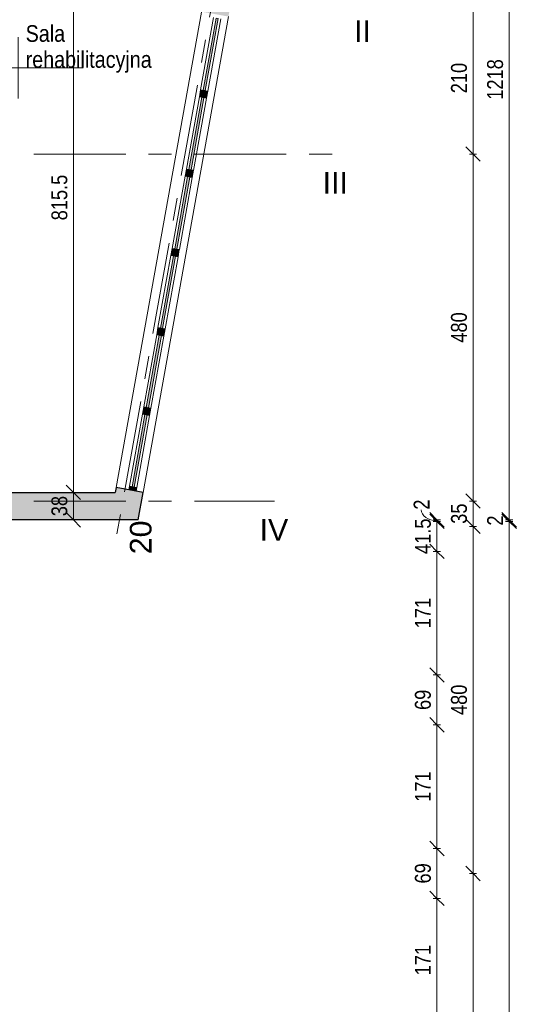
# Model space of a CAD drawing. Header units: centimetres. Extents: x -1737 to 22393, y -8842 to 3760.
# Tile 36 of 44: x 1422 to 2109, y 1667 to 3029. Entities that reach past the tile are written whole.
import ezdxf

# ---------------------------------------------------------------- set-up
doc = ezdxf.new("R2010")
doc.units = ezdxf.units.CM
doc.linetypes.add('Oś', pattern=[222.25, 127, -31.75, 31.75, -31.75])
for name, color, linetype, lineweight in [('A-ANNO-DIMS', 211, 'Continuous', 13), ('A-ANNO-DIMS-100', 211, 'Continuous', 13), ('A-AREA-IDEN', 2, 'Continuous', 13), ('A-GLAZ-CURT', 52, 'Continuous', 9), ('A-GLAZ-CWMG', 51, 'Continuous', 9), ('A-WALL', 113, 'Continuous', 13), ('S-GRID', 1, 'Continuous', 13), ('S-GRID-IDEN', 1, 'Continuous', 13)]:
    doc.layers.add(name, color=color, linetype=linetype, lineweight=lineweight)
doc.styles.add('Arial Narrow_1', font='ARIALN.TTF', dxfattribs={"height": 22})
doc.styles.add('Arial_1', font='arial.ttf', dxfattribs={"height": 30})
doc.styles.add('Arial_3', font='arial.ttf', dxfattribs={"width": 0.85, "height": 23})
doc.dimstyles.new('Diagonal_1_100__0_1_', dxfattribs={"dimscale": 30.48, "dimtxt": 22.515481, "dimasz": 0.656168, "dimexe": 0.164042, "dimexo": 0.0625, "dimgap": 0.065617, "dimtad": 1, "dimdec": 1, "dimrnd": 0.1, "dimdsep": 46, "dimtxsty": 'Arial Narrow_1', "dimblk1": 'OBLIQUE', "dimblk2": 'OBLIQUE', "dimsah": 1, "dimcen": 0.09, "dimazin": 0, "dimtfac": 1, "dimtdec": 4, "dimtix": 1, "dimtmove": 0, "dimatfit": 3, "dimfxl": 0.164042, "dimfxlon": 1, "dimtvp": 1, "dimtolj": 1, "dimtzin": 0, "dimarcsym": 2})
doc.dimstyles.new('Diagonal_1_100__0_1__1', dxfattribs={"dimscale": 30.48, "dimtxt": 22.515481, "dimasz": 0.656168, "dimexe": 0.164042, "dimexo": 0.0625, "dimgap": 0.065617, "dimtad": 1, "dimdec": 1, "dimrnd": 0.1, "dimdsep": 46, "dimtxsty": 'Arial Narrow_1', "dimblk1": 'OBLIQUE', "dimblk2": 'OBLIQUE', "dimsah": 1, "dimcen": 0.09, "dimazin": 0, "dimtfac": 1, "dimtdec": 4, "dimtix": 1, "dimtmove": 1, "dimatfit": 3, "dimfxl": 0.164042, "dimfxlon": 1, "dimtvp": 1, "dimtolj": 1, "dimtzin": 0, "dimarcsym": 2})

# ---------------------------------------------------------------- blocks, each defined once
blk = doc.blocks.new('System Panel - Glazed-2609562-3_piętro I __3_90 m_ - stan istniejący')
at = {"layer": 'A-GLAZ-CURT'}
blk.add_hatch(color=253, dxfattribs=at).paths.add_polyline_path([(-50.7, -1.5), (50.7, -1.5), (50.7, 1.5), (-50.7, 1.5)], flags=0)
for p, q in [((-50.7, 1.5), (50.7, 1.5)), ((-50.7, -1.5), (-50.7, 1.5)), ((50.7, -1.5), (50.7, 1.5)), ((50.7, -1.5), (-50.7, -1.5))]:
    blk.add_line(p, q, dxfattribs=at)
blk = doc.blocks.new('Rectangular Mullion - 50 x 100mm-2609560-3_piętro I __3_90 m_ - stan istniejący')
at = {"layer": 'A-GLAZ-CWMG'}
for p, q in [((1591.6, 2483.6), (1573.7, 2383.8)), ((1601.5, 2481.9), (1583.6, 2382))]:
    blk.add_line(p, q, dxfattribs=at)
blk = doc.blocks.new('Rectangular Mullion - 50 x 100mm-2609379-3_piętro I __3_90 m_ - stan istniejący')
at = {"layer": 'A-GLAZ-CWMG'}
blk.add_hatch(color=253, dxfattribs=at).paths.add_polyline_path([(0, 5), (-5, 5), (-5, -5), (0, -5)], flags=0)
at = {"layer": 'A-GLAZ-CWMG', "lineweight": 13}
for p, q in [((0, 5), (-5, 5)), ((-5, 5), (-5, -5)), ((0, 5), (0, -5)), ((-5, -5), (0, -5))]:
    blk.add_line(p, q, dxfattribs=at)
blk = doc.blocks.new('Rectangular Mullion - 100 x 100mm-2609561-3_piętro I __3_90 m_ - stan istniejący')
at = {"layer": 'A-GLAZ-CWMG', "lineweight": 13}
blk.add_hatch(color=9, dxfattribs=at).paths.add_polyline_path([(-5, 5), (5, 5), (5, -5), (-5, -5)], flags=0)
for p, q in [((5, 5), (-5, 5)), ((-5, 5), (-5, -5)), ((5, 5), (5, -5)), ((-5, -5), (5, -5))]:
    blk.add_line(p, q, dxfattribs=at)
blk = doc.blocks.new('DIMBLOCK24-3_piętro I __3_90 m_ - stan istniejący')
at = {"layer": 'A-ANNO-DIMS-100'}
for p, q in [((2049.3, 1848.3), (2039.3, 1858.3)), ((2044.3, 1848.3), (2054.3, 1848.3)), ((2049.3, 1848.3), (2044.3, 1848.3)), ((2049.3, 1368.3), (2049.3, 1848.3)), ((2049.3, 1848.3), (2059.3, 1838.3)), ((2049.3, 1368.3), (2039.3, 1378.3)), ((2044.3, 1368.3), (2054.3, 1368.3)), ((2049.3, 1368.3), (2044.3, 1368.3)), ((2049.3, 1368.3), (2059.3, 1358.3))]:
    blk.add_line(p, q, dxfattribs=at)
at = {"layer": 'A-ANNO-DIMS-100', "color": 0, "insert": (2018.8, 1587.4), "char_height": 22, "width": 50.177, "attachment_point": 1, "rotation": 90, "line_spacing_factor": 0.974696, "style": 'Arial Narrow_1'}
blk.add_mtext('480', dxfattribs=at)
blk = doc.blocks.new('_Oblique')
at = {"color": 0, "linetype": 'ByBlock', "lineweight": -2}
blk.add_line((-0.5, -0.5), (0.5, 0.5), dxfattribs=at)
blk = doc.blocks.new('DIMBLOCK25-3_piętro I __3_90 m_ - stan istniejący')
at = {"layer": 'A-ANNO-DIMS-100'}
for p, q in [((2049.3, 2328.3), (2039.3, 2338.3)), ((2044.3, 2328.3), (2054.3, 2328.3)), ((2049.3, 2328.3), (2044.3, 2328.3)), ((2049.3, 1848.3), (2049.3, 2328.3)), ((2049.3, 2328.3), (2059.3, 2318.3)), ((2049.3, 1848.3), (2039.3, 1858.3)), ((2044.3, 1848.3), (2054.3, 1848.3)), ((2049.3, 1848.3), (2044.3, 1848.3)), ((2049.3, 1848.3), (2059.3, 1838.3))]:
    blk.add_line(p, q, dxfattribs=at)
at = {"layer": 'A-ANNO-DIMS-100', "color": 0, "insert": (2018.8, 2067.4), "char_height": 22, "width": 50.177, "attachment_point": 1, "rotation": 90, "line_spacing_factor": 0.974696, "style": 'Arial Narrow_1'}
blk.add_mtext('480', dxfattribs=at)
blk = doc.blocks.new('DIMBLOCK26-3_piętro I __3_90 m_ - stan istniejący')
at = {"layer": 'A-ANNO-DIMS-100'}
for p, q in [((2049.3, 2363.3), (2039.3, 2373.3)), ((2044.3, 2363.3), (2054.3, 2363.3)), ((2049.3, 2363.3), (2044.3, 2363.3)), ((2049.3, 2328.3), (2049.3, 2363.3)), ((2049.3, 2363.3), (2059.3, 2353.3)), ((2049.3, 2328.3), (2039.3, 2338.3)), ((2044.3, 2328.3), (2054.3, 2328.3)), ((2049.3, 2328.3), (2044.3, 2328.3)), ((2049.3, 2328.3), (2059.3, 2318.3))]:
    blk.add_line(p, q, dxfattribs=at)
at = {"layer": 'A-ANNO-DIMS-100', "color": 0, "insert": (2018.8, 2331.9), "char_height": 22, "width": 33.452, "attachment_point": 1, "rotation": 90, "line_spacing_factor": 0.974696, "style": 'Arial Narrow_1'}
blk.add_mtext('35', dxfattribs=at)
blk = doc.blocks.new('DIMBLOCK27-3_piętro I __3_90 m_ - stan istniejący')
at = {"layer": 'A-ANNO-DIMS-100'}
for p, q in [((2049.3, 2843.3), (2039.3, 2853.3)), ((2044.3, 2843.3), (2054.3, 2843.3)), ((2049.3, 2843.3), (2044.3, 2843.3)), ((2049.3, 2363.3), (2049.3, 2843.3)), ((2049.3, 2843.3), (2059.3, 2833.3)), ((2049.3, 2363.3), (2039.3, 2373.3)), ((2044.3, 2363.3), (2054.3, 2363.3)), ((2049.3, 2363.3), (2044.3, 2363.3)), ((2049.3, 2363.3), (2059.3, 2353.3))]:
    blk.add_line(p, q, dxfattribs=at)
at = {"layer": 'A-ANNO-DIMS-100', "color": 0, "insert": (2018.8, 2582.4), "char_height": 22, "width": 50.177, "attachment_point": 1, "rotation": 90, "line_spacing_factor": 0.974696, "style": 'Arial Narrow_1'}
blk.add_mtext('480', dxfattribs=at)
blk = doc.blocks.new('DIMBLOCK28-3_piętro I __3_90 m_ - stan istniejący')
at = {"layer": 'A-ANNO-DIMS-100'}
for p, q in [((2049.3, 3053.3), (2039.3, 3063.3)), ((2044.3, 3053.3), (2054.3, 3053.3)), ((2049.3, 3053.3), (2044.3, 3053.3)), ((2049.3, 2843.3), (2049.3, 3053.3)), ((2049.3, 3053.3), (2059.3, 3043.3)), ((2049.3, 2843.3), (2039.3, 2853.3)), ((2044.3, 2843.3), (2054.3, 2843.3)), ((2049.3, 2843.3), (2044.3, 2843.3)), ((2049.3, 2843.3), (2059.3, 2833.3))]:
    blk.add_line(p, q, dxfattribs=at)
at = {"layer": 'A-ANNO-DIMS-100', "color": 0, "insert": (2018.8, 2927.4), "char_height": 22, "width": 50.177, "attachment_point": 1, "rotation": 90, "line_spacing_factor": 0.974696, "style": 'Arial Narrow_1'}
blk.add_mtext('210', dxfattribs=at)
blk = doc.blocks.new('DIMBLOCK31-3_piętro I __3_90 m_ - stan istniejący')
at = {"layer": 'A-ANNO-DIMS-100'}
for p, q in [((2099.3, 2337.3), (2089.3, 2347.3)), ((2099.3, 2335.3), (2089.3, 2345.3)), ((2094.3, 2337.3), (2104.3, 2337.3)), ((2099.3, 2337.3), (2094.3, 2337.3)), ((2094.3, 2335.3), (2104.3, 2335.3)), ((2099.3, 2335.3), (2094.3, 2335.3)), ((2099.3, 2337.3), (2099.3, 2335.3)), ((2099.3, 2337.3), (2109.3, 2327.3)), ((2099.3, 2335.3), (2109.3, 2325.3))]:
    blk.add_line(p, q, dxfattribs=at)
at = {"layer": 'A-ANNO-DIMS-100', "color": 0, "insert": (2068.8, 2329.4), "char_height": 22, "width": 16.726, "attachment_point": 1, "rotation": 90, "line_spacing_factor": 0.974696, "style": 'Arial Narrow_1'}
blk.add_mtext('\\fArial Narrow|b0|i0|c238|p34|;2', dxfattribs=at)
blk = doc.blocks.new('DIMBLOCK32-3_piętro I __3_90 m_ - stan istniejący')
at = {"layer": 'A-ANNO-DIMS-100'}
for p, q in [((2099.3, 2335.3), (2089.3, 2345.3)), ((2094.3, 2335.3), (2104.3, 2335.3)), ((2099.3, 2335.3), (2094.3, 2335.3)), ((2099.3, 2335.3), (2099.3, 381.3)), ((2099.3, 2335.3), (2109.3, 2325.3)), ((2099.3, 381.3), (2089.3, 391.3)), ((2094.3, 381.3), (2104.3, 381.3)), ((2099.3, 381.3), (2094.3, 381.3)), ((2099.3, 381.3), (2109.3, 371.3))]:
    blk.add_line(p, q, dxfattribs=at)
at = {"layer": 'A-ANNO-DIMS-100', "color": 0, "insert": (2068.8, 1330.4), "char_height": 22, "width": 66.903, "attachment_point": 1, "rotation": 90, "line_spacing_factor": 0.974696, "style": 'Arial Narrow_1'}
blk.add_mtext('1954', dxfattribs=at)
blk = doc.blocks.new('DIMBLOCK101-3_piętro I __3_90 m_ - stan istniejący')
at = {"layer": 'A-ANNO-DIMS-100'}
for p, q in [((1495.9, 2375.3), (1485.9, 2385.3)), ((1490.9, 2375.3), (1500.9, 2375.3)), ((1495.9, 2375.3), (1490.9, 2375.3)), ((1495.9, 2337.3), (1495.9, 2375.3)), ((1495.9, 2375.3), (1505.9, 2365.3)), ((1495.9, 2337.3), (1485.9, 2347.3)), ((1490.9, 2337.3), (1500.9, 2337.3)), ((1495.9, 2337.3), (1490.9, 2337.3)), ((1495.9, 2337.3), (1505.9, 2327.3))]:
    blk.add_line(p, q, dxfattribs=at)
at = {"layer": 'A-ANNO-DIMS-100', "color": 0, "insert": (1465.5, 2342.4), "char_height": 22, "width": 33.452, "attachment_point": 1, "rotation": 90, "line_spacing_factor": 0.974696, "style": 'Arial Narrow_1'}
blk.add_mtext('38', dxfattribs=at)
blk = doc.blocks.new('DIMBLOCK102-3_piętro I __3_90 m_ - stan istniejący')
at = {"layer": 'A-ANNO-DIMS-100'}
for p, q in [((1495.9, 3190.8), (1485.9, 3200.8)), ((1490.9, 3190.8), (1500.9, 3190.8)), ((1495.9, 3190.8), (1490.9, 3190.8)), ((1495.9, 2375.3), (1495.9, 3190.8)), ((1495.9, 3190.8), (1505.9, 3180.8)), ((1495.9, 2375.3), (1485.9, 2385.3)), ((1490.9, 2375.3), (1500.9, 2375.3)), ((1495.9, 2375.3), (1490.9, 2375.3)), ((1495.9, 2375.3), (1505.9, 2365.3))]:
    blk.add_line(p, q, dxfattribs=at)
at = {"layer": 'A-ANNO-DIMS-100', "color": 0, "insert": (1465.5, 2751.6), "char_height": 22, "width": 75.48, "attachment_point": 1, "rotation": 90, "line_spacing_factor": 0.974696, "style": 'Arial Narrow_1'}
blk.add_mtext('815.5', dxfattribs=at)
blk = doc.blocks.new('DIMBLOCK143-3_piętro I __3_90 m_ - stan istniejący')
at = {"layer": 'A-ANNO-DIMS-100'}
for p, q in [((2099.3, 3555.3), (2089.3, 3565.3)), ((2094.3, 3555.3), (2104.3, 3555.3)), ((2099.3, 3555.3), (2094.3, 3555.3)), ((2099.3, 2337.3), (2099.3, 3555.3)), ((2099.3, 3555.3), (2109.3, 3545.3)), ((2099.3, 2337.3), (2089.3, 2347.3)), ((2094.3, 2337.3), (2104.3, 2337.3)), ((2099.3, 2337.3), (2094.3, 2337.3)), ((2099.3, 2337.3), (2109.3, 2327.3))]:
    blk.add_line(p, q, dxfattribs=at)
at = {"layer": 'A-ANNO-DIMS-100', "color": 0, "insert": (2068.8, 2918.4), "char_height": 22, "width": 66.903, "attachment_point": 1, "rotation": 90, "line_spacing_factor": 0.974696, "style": 'Arial Narrow_1'}
blk.add_mtext('1218', dxfattribs=at)
blk = doc.blocks.new('METKA_POMIESZCZENIA2 - Rozbudowana - bez ramki-2396678-3_piętro I __3_90 m_ - stan istniejący')
at = {"layer": 'A-AREA-IDEN'}
for p, q in [((0, 0.425), (0, 0)), ((0.098, 0), (-0.8, 0)), ((-0.8, 0), (0.9, 0)), ((0, 0), (0, -0.425))]:
    blk.add_line(p, q, dxfattribs=at)
blk = doc.blocks.new('DIMBLOCK258-3_piętro I __3_90 m_ - stan istniejący')
at = {"layer": 'A-ANNO-DIMS-100'}
for p, q in [((1999.3, 1813.8), (1989.3, 1823.8)), ((1994.3, 1813.8), (2004.3, 1813.8)), ((1999.3, 1813.8), (1994.3, 1813.8)), ((1999.3, 1642.8), (1999.3, 1813.8)), ((1999.3, 1813.8), (2009.3, 1803.8)), ((1999.3, 1642.8), (1989.3, 1652.8)), ((1994.3, 1642.8), (2004.3, 1642.8)), ((1999.3, 1642.8), (1994.3, 1642.8)), ((1999.3, 1642.8), (2009.3, 1632.8))]:
    blk.add_line(p, q, dxfattribs=at)
at = {"layer": 'A-ANNO-DIMS-100', "color": 0, "insert": (1968.8, 1707.4), "char_height": 22, "width": 50.177, "attachment_point": 1, "rotation": 90, "line_spacing_factor": 0.974696, "style": 'Arial Narrow_1'}
blk.add_mtext('171', dxfattribs=at)
blk = doc.blocks.new('DIMBLOCK259-3_piętro I __3_90 m_ - stan istniejący')
at = {"layer": 'A-ANNO-DIMS-100'}
for p, q in [((1999.3, 1882.8), (1989.3, 1892.8)), ((1994.3, 1882.8), (2004.3, 1882.8)), ((1999.3, 1882.8), (1994.3, 1882.8)), ((1999.3, 1813.8), (1999.3, 1882.8)), ((1999.3, 1882.8), (2009.3, 1872.8)), ((1999.3, 1813.8), (1989.3, 1823.8)), ((1994.3, 1813.8), (2004.3, 1813.8)), ((1999.3, 1813.8), (1994.3, 1813.8)), ((1999.3, 1813.8), (2009.3, 1803.8))]:
    blk.add_line(p, q, dxfattribs=at)
at = {"layer": 'A-ANNO-DIMS-100', "color": 0, "insert": (1968.8, 1834.4), "char_height": 22, "width": 33.452, "attachment_point": 1, "rotation": 90, "line_spacing_factor": 0.974696, "style": 'Arial Narrow_1'}
blk.add_mtext('69', dxfattribs=at)
blk = doc.blocks.new('DIMBLOCK260-3_piętro I __3_90 m_ - stan istniejący')
at = {"layer": 'A-ANNO-DIMS-100'}
for p, q in [((1999.3, 2053.8), (1989.3, 2063.8)), ((1994.3, 2053.8), (2004.3, 2053.8)), ((1999.3, 2053.8), (1994.3, 2053.8)), ((1999.3, 1882.8), (1999.3, 2053.8)), ((1999.3, 2053.8), (2009.3, 2043.8)), ((1999.3, 1882.8), (1989.3, 1892.8)), ((1994.3, 1882.8), (2004.3, 1882.8)), ((1999.3, 1882.8), (1994.3, 1882.8)), ((1999.3, 1882.8), (2009.3, 1872.8))]:
    blk.add_line(p, q, dxfattribs=at)
at = {"layer": 'A-ANNO-DIMS-100', "color": 0, "insert": (1968.8, 1947.4), "char_height": 22, "width": 50.177, "attachment_point": 1, "rotation": 90, "line_spacing_factor": 0.974696, "style": 'Arial Narrow_1'}
blk.add_mtext('171', dxfattribs=at)
blk = doc.blocks.new('DIMBLOCK261-3_piętro I __3_90 m_ - stan istniejący')
at = {"layer": 'A-ANNO-DIMS-100'}
for p, q in [((1999.3, 2122.8), (1989.3, 2132.8)), ((1994.3, 2122.8), (2004.3, 2122.8)), ((1999.3, 2122.8), (1994.3, 2122.8)), ((1999.3, 2053.8), (1999.3, 2122.8)), ((1999.3, 2122.8), (2009.3, 2112.8)), ((1999.3, 2053.8), (1989.3, 2063.8)), ((1994.3, 2053.8), (2004.3, 2053.8)), ((1999.3, 2053.8), (1994.3, 2053.8)), ((1999.3, 2053.8), (2009.3, 2043.8))]:
    blk.add_line(p, q, dxfattribs=at)
at = {"layer": 'A-ANNO-DIMS-100', "color": 0, "insert": (1968.8, 2074.4), "char_height": 22, "width": 33.452, "attachment_point": 1, "rotation": 90, "line_spacing_factor": 0.974696, "style": 'Arial Narrow_1'}
blk.add_mtext('69', dxfattribs=at)
blk = doc.blocks.new('DIMBLOCK262-3_piętro I __3_90 m_ - stan istniejący')
at = {"layer": 'A-ANNO-DIMS-100'}
for p, q in [((1999.3, 2293.8), (1989.3, 2303.8)), ((1994.3, 2293.8), (2004.3, 2293.8)), ((1999.3, 2293.8), (1994.3, 2293.8)), ((1999.3, 2122.8), (1999.3, 2293.8)), ((1999.3, 2293.8), (2009.3, 2283.8)), ((1999.3, 2122.8), (1989.3, 2132.8)), ((1994.3, 2122.8), (2004.3, 2122.8)), ((1999.3, 2122.8), (1994.3, 2122.8)), ((1999.3, 2122.8), (2009.3, 2112.8))]:
    blk.add_line(p, q, dxfattribs=at)
at = {"layer": 'A-ANNO-DIMS-100', "color": 0, "insert": (1968.8, 2187.4), "char_height": 22, "width": 50.177, "attachment_point": 1, "rotation": 90, "line_spacing_factor": 0.974696, "style": 'Arial Narrow_1'}
blk.add_mtext('171', dxfattribs=at)
blk = doc.blocks.new('DIMBLOCK263-3_piętro I __3_90 m_ - stan istniejący')
at = {"layer": 'A-ANNO-DIMS-100'}
for p, q in [((1999.3, 2335.3), (1989.3, 2345.3)), ((1994.3, 2335.3), (2004.3, 2335.3)), ((1999.3, 2335.3), (1994.3, 2335.3)), ((1999.3, 2293.8), (1999.3, 2335.3)), ((1999.3, 2335.3), (2009.3, 2325.3)), ((1999.3, 2293.8), (1989.3, 2303.8)), ((1994.3, 2293.8), (2004.3, 2293.8)), ((1999.3, 2293.8), (1994.3, 2293.8)), ((1999.3, 2293.8), (2009.3, 2283.8))]:
    blk.add_line(p, q, dxfattribs=at)
at = {"layer": 'A-ANNO-DIMS-100', "color": 0, "insert": (1968.8, 2290.1), "char_height": 22, "width": 58.755, "attachment_point": 1, "rotation": 90, "line_spacing_factor": 0.974696, "style": 'Arial Narrow_1'}
blk.add_mtext('41.5', dxfattribs=at)
blk = doc.blocks.new('DIMBLOCK264-3_piętro I __3_90 m_ - stan istniejący')
at = {"layer": 'A-ANNO-DIMS-100'}
for p, q in [((1999.3, 2337.3), (1989.3, 2347.3)), ((1999.3, 2335.3), (1989.3, 2345.3)), ((1994.3, 2337.3), (2004.3, 2337.3)), ((1999.3, 2337.3), (1994.3, 2337.3)), ((1994.3, 2335.3), (2004.3, 2335.3)), ((1999.3, 2335.3), (1994.3, 2335.3)), ((1999.3, 2335.3), (1999.3, 2337.3)), ((1999.3, 2337.3), (2009.3, 2327.3)), ((1999.3, 2335.3), (2009.3, 2325.3))]:
    blk.add_line(p, q, dxfattribs=at)
blk.add_ellipse((1999.3, 2351.4), major_axis=(21.6, 0), ratio=0.697251, start_param=3.141593, end_param=4.712389, dxfattribs=at)
at = {"layer": 'A-ANNO-DIMS-100', "color": 0, "insert": (1967.1, 2351.4), "char_height": 22, "width": 16.726, "attachment_point": 1, "rotation": 90, "line_spacing_factor": 0.974696, "style": 'Arial Narrow_1'}
blk.add_mtext('\\fArial Narrow|b0|i0|c238|p34|;2', dxfattribs=at)

msp = doc.modelspace()

# ---------------------------------------------------------------- hatches: boundary and pattern name
at = {"layer": 'A-WALL', "lineweight": 5}
h = msp.add_hatch(color=254, dxfattribs=at)
h.paths.add_polyline_path([(1547.1, 2337.33), (1585.71, 2337.33), (1592.53, 2375.33), (1553.92, 2375.33)], flags=0)
h.paths.add_polyline_path([(1710.71, 3033.73), (1796.07, 3509.33), (1757.46, 3509.33), (1673.25, 3040.16), (1700.81, 3035.31)], flags=0)
h = msp.add_hatch(color=254, dxfattribs=at)
h.paths.add_polyline_path([(1553.92, 2375.33), (1592.53, 2375.33), (1555.13, 2382.04)], flags=0)
h.paths.add_polyline_path([(1710.65, 3033.44), (1710.71, 3033.73), (1695.89, 3036.09)], flags=0)
msp.add_hatch(color=254, dxfattribs=at).paths.add_polyline_path([(1261.75, 2337.33), (1547.1, 2337.33), (1553.92, 2375.33), (1209.38, 2375.33), (1209.38, 2337.33)], flags=0)

# ---------------------------------------------------------------- linework, layer by layer
at = {"layer": 'A-WALL'}
for p, q in [((1555.13, 2382.04), (1673.17, 3039.71)), ((1710.65, 3033.44), (1592.53, 2375.33))]:
    msp.add_line(p, q, dxfattribs=at)
at = {"layer": 'A-WALL', "color": 7, "lineweight": 25}
for p, q in [((1234.38, 2375.33), (1553.92, 2375.33)), ((1555.13, 2382.04), (1553.92, 2375.33)), ((1592.53, 2375.33), (1555.13, 2382.04)), ((1585.71, 2337.33), (1592.53, 2375.33)), ((1585.71, 2337.33), (1209.38, 2337.33))]:
    msp.add_line(p, q, dxfattribs=at)
at = {"layer": 'S-GRID', "linetype": 'Oś'}
for p, q in [((1785.44, 3594.96), (1556.23, 2317.96)), ((-1225.62, 2843.33), (1859.41, 2843.33)), ((-1225.62, 2363.33), (1774.38, 2363.33))]:
    msp.add_line(p, q, dxfattribs=at)

# ---------------------------------------------------------------- block references
at = {"layer": 'A-AREA-IDEN', "xscale": 99.99999999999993, "yscale": 99.99999999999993, "zscale": 99.99999999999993}
msp.add_blockref('METKA_POMIESZCZENIA2 - Rozbudowana - bez ramki-2396678-3_piętro I __3_90 m_ - stan istniejący', (1419.42, 2962.42), dxfattribs=at)
at = {"layer": 'A-GLAZ-CURT', "rotation": 79.82448915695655}
for p in [(1686.05, 2981.25), (1666.36, 2871.56), (1646.67, 2761.88), (1626.98, 2652.19), (1607.3, 2542.5), (1587.61, 2432.82)]:
    msp.add_blockref('System Panel - Glazed-2609562-3_piętro I __3_90 m_ - stan istniejący', p, dxfattribs=at)
at = {"layer": 'A-GLAZ-CWMG'}
for p in [(98.44, 548.43), (78.75, 438.74), (59.06, 329.06), (39.37, 219.37), (19.69, 109.69), (0, 0)]:
    msp.add_blockref('Rectangular Mullion - 50 x 100mm-2609560-3_piętro I __3_90 m_ - stan istniejący', p, dxfattribs=at)
at = {"layer": 'A-GLAZ-CWMG', "lineweight": 13, "extrusion": (0, 0, -1), "rotation": 100.1755108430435}
for p in [(-1676.2, 2926.41), (-1656.52, 2816.72), (-1636.83, 2707.03), (-1617.14, 2597.35), (-1597.45, 2487.66)]:
    msp.add_blockref('Rectangular Mullion - 100 x 100mm-2609561-3_piętro I __3_90 m_ - stan istniejący', p, dxfattribs=at)
at = {"layer": 'A-GLAZ-CWMG', "rotation": 259.8244891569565}
msp.add_blockref('Rectangular Mullion - 50 x 100mm-2609379-3_piętro I __3_90 m_ - stan istniejący', (1577.77, 2377.98), dxfattribs=at)

# ---------------------------------------------------------------- texts
at = {"layer": 'A-AREA-IDEN', "insert": (1429.85, 2955.64), "char_height": 23, "width": 172.04, "attachment_point": 7, "line_spacing_factor": 0.936439, "style": 'Arial_3'}
msp.add_mtext('\\pxt3.69565,7.3913,11.08696,14.78261,18.47826,22.17391,25.86957,29.56522,33.26087,36.95652,40.65217,44.34783,48.04348,51.73913,55.43478,59.13043,62.82609,66.52174,70.21739,73.91304,77.6087,81.30435,85,88.69565,92.3913,96.08696,99.78261,103.47826,107.17391,110.86957,114.56522,118.26087;{Sala\\Prehabilitacyjna}', dxfattribs=at)
at = {"layer": 'S-GRID-IDEN', "char_height": 30, "attachment_point": 5, "line_spacing_factor": 0.936439, "style": 'Arial_1'}
for s, insert, width in [('\\pxqc,t4.23333,8.46667,12.7,16.93333,21.16667,25.4,29.63333,33.86667,38.1,42.33333,46.56667,50.8,55.03333,59.26667,63.5,67.73333,71.96667,76.2,80.43333,84.66667,88.9,93.13333,97.36667,101.6,105.83333,110.06667,114.3,118.53333,122.76667,127,131.23333,135.46667;{II}', (1896.27, 3013.38), 24.5), ('\\pxqc,t4.23333,8.46667,12.7,16.93333,21.16667,25.4,29.63333,33.86667,38.1,42.33333,46.56667,50.8,55.03333,59.26667,63.5,67.73333,71.96667,76.2,80.43333,84.66667,88.9,93.13333,97.36667,101.6,105.83333,110.06667,114.3,118.53333,122.76667,127,131.23333,135.46667;{III}', (1858.58, 2803.38), 36.4), ('\\pxqc,t4.23333,8.46667,12.7,16.93333,21.16667,25.4,29.63333,33.86667,38.1,42.33333,46.56667,50.8,55.03333,59.26667,63.5,67.73333,71.96667,76.2,80.43333,84.66667,88.9,93.13333,97.36667,101.6,105.83333,110.06667,114.3,118.53333,122.76667,127,131.23333,135.46667;{IV}', (1773.6, 2323.38), 41)]:
    msp.add_mtext(s, dxfattribs=dict(at, insert=insert, width=width))
at = {"layer": 'S-GRID-IDEN', "insert": (1589.33, 2313.1), "char_height": 30, "width": 48.3, "attachment_point": 5, "rotation": 90, "line_spacing_factor": 0.936439, "style": 'Arial_1'}
msp.add_mtext('\\pxqc,t4.23333,8.46667,12.7,16.93333,21.16667,25.4,29.63333,33.86667,38.1,42.33333,46.56667,50.8,55.03333,59.26667,63.5,67.73333,71.96667,76.2,80.43333,84.66667,88.9,93.13333,97.36667,101.6,105.83333,110.06667,114.3,118.53333,122.76667,127,131.23333,135.46667;{20}', dxfattribs=at)

# ---------------------------------------------------------------- dimensions: what is measured, and where the dimension line sits
at = {"layer": 'A-ANNO-DIMS'}
for base, p1, p2, override, picture, middle in [((2099.25, 3555.33), (2094.25, 2337.33), (2094.25, 3555.33), {"dimpost": '<>', "dimfxl": 1218}, 'DIMBLOCK143-3_piętro I __3_90 m_ - stan istniejący', (2086.02, 2946.33)), ((1495.94, 3190.83), (1490.94, 2375.33), (1490.94, 3190.83), {"dimpost": '<>', "dimfxl": 815.5}, 'DIMBLOCK102-3_piętro I __3_90 m_ - stan istniejący', (1482.71, 2783.08)), ((2049.25, 3053.33), (2044.25, 2843.33), (2044.25, 3053.33), {"dimpost": '<>', "dimfxl": 210}, 'DIMBLOCK28-3_piętro I __3_90 m_ - stan istniejący', (2036.02, 2948.33)), ((2049.25, 2843.33), (2044.25, 2363.33), (2044.25, 2843.33), {"dimpost": '<>', "dimfxl": 480}, 'DIMBLOCK27-3_piętro I __3_90 m_ - stan istniejący', (2036.02, 2603.33)), ((1495.94, 2375.33), (1490.94, 2337.33), (1490.94, 2375.33), {"dimpost": '<>', "dimfxl": 38}, 'DIMBLOCK101-3_piętro I __3_90 m_ - stan istniejący', (1482.71, 2356.33)), ((2049.25, 2363.33), (2044.25, 2328.33), (2044.25, 2363.33), {"dimpost": '<>', "dimfxl": 35}, 'DIMBLOCK26-3_piętro I __3_90 m_ - stan istniejący', (2036.02, 2345.83)), ((1999.25, 2335.33), (1994.25, 2293.83), (1994.25, 2335.33), {"dimpost": '<>', "dimfxl": 41.5}, 'DIMBLOCK263-3_piętro I __3_90 m_ - stan istniejący', (1986.02, 2314.58)), ((2099.25, 2335.33), (2094.25, 2337.33), (2094.25, 2335.33), {"dimpost": '<>', "dimfxl": 2}, 'DIMBLOCK31-3_piętro I __3_90 m_ - stan istniejący', (2086.21, 2336.33)), ((2099.25, 381.33), (2094.25, 2335.33), (2094.25, 381.33), {"dimpost": '<>', "dimfxl": 1954}, 'DIMBLOCK32-3_piętro I __3_90 m_ - stan istniejący', (2086.02, 1358.33)), ((2049.25, 2328.33), (2044.25, 1848.33), (2044.25, 2328.33), {"dimpost": '<>', "dimfxl": 480}, 'DIMBLOCK25-3_piętro I __3_90 m_ - stan istniejący', (2036.02, 2088.33)), ((1999.25, 2293.83), (1994.25, 2122.83), (1994.25, 2293.83), {"dimpost": '<>', "dimfxl": 171}, 'DIMBLOCK262-3_piętro I __3_90 m_ - stan istniejący', (1986.21, 2208.33)), ((1999.25, 2122.83), (1994.25, 2053.83), (1994.25, 2122.83), {"dimpost": '<>', "dimfxl": 69}, 'DIMBLOCK261-3_piętro I __3_90 m_ - stan istniejący', (1986.02, 2088.33)), ((1999.25, 2053.83), (1994.25, 1882.83), (1994.25, 2053.83), {"dimpost": '<>', "dimfxl": 171}, 'DIMBLOCK260-3_piętro I __3_90 m_ - stan istniejący', (1986.21, 1968.33)), ((1999.25, 1882.83), (1994.25, 1813.83), (1994.25, 1882.83), {"dimpost": '<>', "dimfxl": 69}, 'DIMBLOCK259-3_piętro I __3_90 m_ - stan istniejący', (1986.02, 1848.33)), ((2049.25, 1848.33), (2044.25, 1368.33), (2044.25, 1848.33), {"dimpost": '<>', "dimfxl": 480}, 'DIMBLOCK24-3_piętro I __3_90 m_ - stan istniejący', (2036.02, 1608.33)), ((1999.25, 1813.83), (1994.25, 1642.83), (1994.25, 1813.83), {"dimpost": '<>', "dimfxl": 171}, 'DIMBLOCK258-3_piętro I __3_90 m_ - stan istniejący', (1986.21, 1728.33))]:
    dim = msp.add_linear_dim(base=base, p1=p1, p2=p2, angle=90, dimstyle='Diagonal_1_100__0_1_', override=override, dxfattribs=at)
    dim.commit()
    dim.dimension.update_dxf_attribs({"geometry": picture, "text_midpoint": middle})
dim = msp.add_linear_dim(base=(1999.25, 2337.33), p1=(1994.25, 2335.33), p2=(1994.25, 2337.33), angle=90, dimstyle='Diagonal_1_100__0_1__1', override={"dimpost": '<>', "dimfxl": 2}, dxfattribs=at)
dim.commit()
dim.dimension.update_dxf_attribs({"geometry": 'DIMBLOCK264-3_piętro I __3_90 m_ - stan istniejący', "text_midpoint": (1981.76, 2359.74), "dimtype": 160, "text_rotation": 90})

doc.saveas('drawing.dxf')
